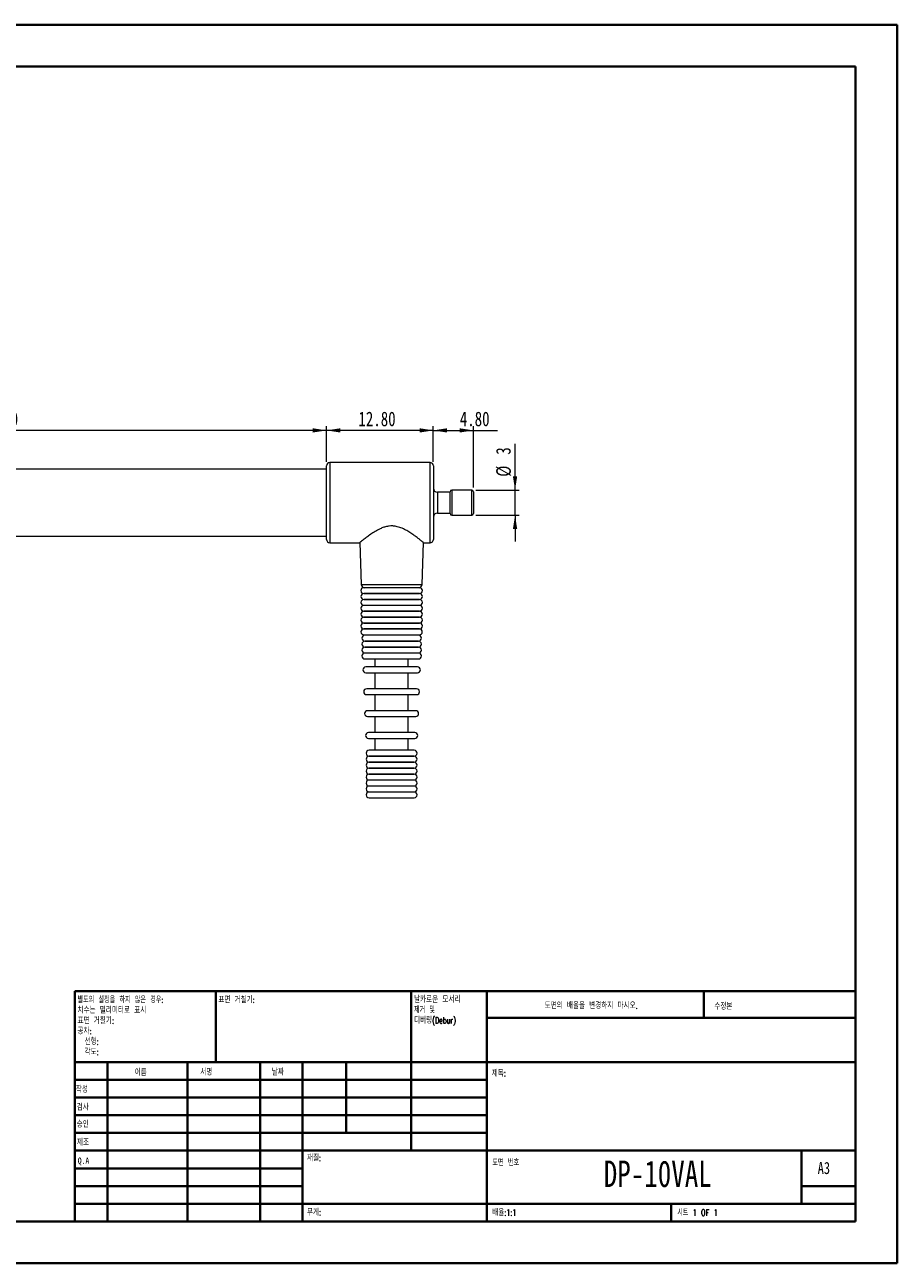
# Model space of a CAD drawing. Header units: millimetres. Extents: x 0 to 420, y 0 to 297.
# Tile 2 of 2: x 211 to 420, y 0 to 297. Entities that reach past the tile are written whole.
import ezdxf

# ---------------------------------------------------------------- set-up
doc = ezdxf.new("R2010")
doc.units = ezdxf.units.MM
doc.styles.add('SLDTEXTSTYLE0', font='TXT', dxfattribs={"width": 0.75})
doc.styles.add('SLDTEXTSTYLE1', font='TXT', dxfattribs={"width": 0.75, "bigfont": 'bigfont'})
doc.styles.add('SLDTEXTSTYLE2', font='TXT', dxfattribs={"width": 0.666667, "bigfont": 'bigfont'})
doc.styles.add('SLDTEXTSTYLE3', font='TXT', dxfattribs={"width": 0.7, "bigfont": 'bigfont'})
doc.styles.add('SLDTEXTSTYLE4', font='TXT', dxfattribs={"width": 0.6875, "bigfont": 'bigfont'})
doc.styles.add('SLDTEXTSTYLE5', font='TXT', dxfattribs={"width": 0.691176, "bigfont": 'bigfont'})
doc.dimstyles.new('SLDDIMSTYLE1', dxfattribs={"dimtxt": 3.5, "dimasz": 3.302, "dimexe": 0, "dimexo": 0.0625, "dimgap": 0.875, "dimtad": 1, "dimlfac": 0.5, "dimrnd": 1e-09, "dimzin": 4, "dimdsep": 46, "dimtxsty": 'SLDTEXTSTYLE0', "dimsah": 1, "dimcen": 0.09, "dimadec": 0, "dimazin": 1, "dimtfac": 1, "dimtofl": 0, "dimtmove": 0, "dimatfit": 3, "dimfxl": 0, "dimfrac": 2, "dimtolj": 1, "dimtzin": 12, "dimarcsym": 0})
doc.dimstyles.new('SLDDIMSTYLE2', dxfattribs={"dimtxt": 3.5, "dimasz": 3.302, "dimexe": 0, "dimexo": 0.0625, "dimgap": 0.875, "dimtad": 1, "dimlfac": 0.5, "dimrnd": 1e-09, "dimzin": 12, "dimdsep": 46, "dimtxsty": 'SLDTEXTSTYLE0', "dimsah": 1, "dimcen": 0.09, "dimadec": 0, "dimazin": 3, "dimtfac": 1, "dimtmove": 0, "dimatfit": 0, "dimfxl": 0, "dimfrac": 2, "dimtolj": 1, "dimtzin": 12, "dimarcsym": 0})

# ---------------------------------------------------------------- blocks, each defined once
blk = doc.blocks.new('SW_NOTE_0')
at = {"color": 0, "linetype": 'Continuous', "lineweight": 0, "char_height": 1.5, "attachment_point": 1}
for s, insert, style in [('날카로운 모서리', (0, 1.93), 'SLDTEXTSTYLE1'), ('제거 및', (0, -0.57), 'SLDTEXTSTYLE4'), ('디버링(Debur)', (0, -3.07), 'SLDTEXTSTYLE1')]:
    blk.add_mtext(s, dxfattribs=dict(at, insert=insert, style=style))
blk = doc.blocks.new('SW_NOTE_1')
at = {"color": 0, "linetype": 'Continuous', "lineweight": 0, "char_height": 1.5, "attachment_point": 1}
for s, insert, style in [('별도의 설정을 하지 않은 경우:', (0, 1.93), 'SLDTEXTSTYLE5'), ('표면 거칠기:', (0, -3.07), 'SLDTEXTSTYLE1'), ('치수는 밀리미터로 표시', (0, -0.57), 'SLDTEXTSTYLE1'), ('공차:', (0, -5.57), 'SLDTEXTSTYLE1'), ('선형:', (1.69, -8.07), 'SLDTEXTSTYLE1'), ('각도:', (1.69, -10.57), 'SLDTEXTSTYLE1')]:
    blk.add_mtext(s, dxfattribs=dict(at, insert=insert, style=style))
blk = doc.blocks.new('_D_1')
at = {"color": 7, "linetype": 'Continuous', "lineweight": 0}
for p, q in [((283.22, 192.41), (283.22, 200.94)), ((308.82, 199.94), (283.22, 199.94)), ((308.82, 192.41), (308.82, 200.94))]:
    blk.add_line(p, q, dxfattribs=at)
for points in [[(283.22, 199.94), (286.52, 199.43), (286.52, 200.45)], [(308.82, 199.94), (305.52, 200.45), (305.52, 199.43)]]:
    blk.add_solid(points, dxfattribs=at)
at = {"color": 7, "linetype": 'Continuous', "lineweight": 0, "insert": (290.85, 204.45), "char_height": 3.5, "attachment_point": 1, "style": 'SLDTEXTSTYLE0'}
blk.add_mtext('12.80', dxfattribs=at)
blk = doc.blocks.new('_D_2')
at = {"color": 7, "linetype": 'Continuous', "lineweight": 0}
for p, q in [((308.82, 192.41), (308.82, 200.94)), ((308.82, 199.94), (318.42, 199.94)), ((318.42, 186.21), (318.42, 200.94)), ((318.42, 199.94), (324.22, 199.94))]:
    blk.add_line(p, q, dxfattribs=at)
for points in [[(308.82, 199.94), (312.12, 199.43), (312.12, 200.45)], [(318.42, 199.94), (315.12, 200.45), (315.12, 199.43)]]:
    blk.add_solid(points, dxfattribs=at)
at = {"color": 7, "linetype": 'Continuous', "lineweight": 0, "insert": (315.17, 204.45), "char_height": 3.5, "attachment_point": 1, "style": 'SLDTEXTSTYLE0'}
blk.add_mtext('4.80', dxfattribs=at)
blk = doc.blocks.new('_D_4')
at = {"color": 7, "linetype": 'Continuous', "lineweight": 0}
for p, q in [((328.42, 185.61), (328.42, 196.7)), ((319.02, 185.61), (329.42, 185.61)), ((328.42, 179.61), (328.42, 185.61)), ((319.02, 179.61), (329.42, 179.61)), ((328.42, 179.61), (328.42, 173.26))]:
    blk.add_line(p, q, dxfattribs=at)
for points in [[(328.42, 185.61), (328.93, 188.91), (327.91, 188.91)], [(328.42, 179.61), (327.91, 176.31), (328.93, 176.31)]]:
    blk.add_solid(points, dxfattribs=at)
at = {"color": 7, "linetype": 'Continuous', "lineweight": 0, "char_height": 3.5, "attachment_point": 1, "rotation": 90, "style": 'SLDTEXTSTYLE0'}
for s, insert in [('3', (323.86, 194.11)), ('%%c', (323.91, 188.83))]:
    blk.add_mtext(s, dxfattribs=dict(at, insert=insert))
blk = doc.blocks.new('_D_5')
at = {"color": 7, "linetype": 'Continuous', "lineweight": 0}
for p, q in [((124.22, 188.61), (124.22, 200.94)), ((283.22, 199.94), (124.22, 199.94)), ((283.22, 192.41), (283.22, 200.94))]:
    blk.add_line(p, q, dxfattribs=at)
for points in [[(124.22, 199.94), (127.52, 199.43), (127.52, 200.45)], [(283.22, 199.94), (279.92, 200.45), (279.92, 199.43)]]:
    blk.add_solid(points, dxfattribs=at)
at = {"color": 7, "linetype": 'Continuous', "lineweight": 0, "insert": (200.31, 204.45), "char_height": 3.5, "attachment_point": 1, "style": 'SLDTEXTSTYLE0'}
blk.add_mtext('79.50', dxfattribs=at)

msp = doc.modelspace()

# ---------------------------------------------------------------- linework, layer by layer
at = {"color": 7, "linetype": 'Continuous', "lineweight": 40}
for p, q in [((0.079, 297.215), (420.079, 297.215)), ((420.079, 0.215), (420.079, 297.215)), ((25.079, 287.215), (410.079, 287.215)), ((410.079, 287.215), (410.079, 10.215)), ((222.879, 65.465), (410.079, 65.465)), ((222.879, 65.465), (222.879, 10.215)), ((256.679, 48.465), (256.679, 65.465)), ((303.479, 65.465), (303.479, 27.215)), ((321.679, 65.465), (321.679, 10.215)), ((373.679, 59.09), (373.679, 65.465)), ((410.079, 59.09), (321.679, 59.09)), ((410.079, 48.465), (222.879, 48.465)), ((230.679, 48.465), (230.679, 10.215)), ((249.87, 48.465), (249.87, 10.215)), ((267.278, 48.465), (267.278, 10.215)), ((277.479, 10.215), (277.479, 48.465)), ((287.879, 31.465), (287.879, 48.465)), ((321.679, 44.215), (222.879, 44.215)), ((321.679, 39.965), (222.879, 39.965)), ((321.679, 35.715), (222.879, 35.715)), ((321.679, 31.465), (222.879, 31.465)), ((277.479, 27.215), (222.879, 27.215)), ((277.479, 27.215), (410.079, 27.215)), ((397.079, 14.465), (397.079, 27.215)), ((277.479, 22.965), (222.879, 22.965)), ((277.479, 18.715), (222.879, 18.715)), ((410.079, 18.715), (397.079, 18.715)), ((222.879, 14.465), (410.079, 14.465)), ((365.879, 10.215), (365.879, 14.465)), ((25.079, 10.215), (410.079, 10.215)), ((0.079, 0.215), (420.079, 0.215))]:
    msp.add_line(p, q, dxfattribs=at)
at = {"color": 7, "linetype": 'Continuous', "lineweight": 15}
for p, q in [((283.223, 190.612), (141.223, 190.612)), ((283.223, 173.812), (283.223, 191.412)), ((308.023, 192.212), (284.023, 192.212)), ((308.823, 191.412), (308.823, 173.812)), ((312.823, 185.112), (309.823, 185.112)), ((312.823, 180.012), (312.823, 185.212)), ((318.023, 185.612), (313.223, 185.612)), ((318.423, 185.212), (318.423, 180.012)), ((309.823, 180.112), (312.823, 180.112)), ((313.223, 179.612), (318.023, 179.612)), ((141.223, 174.612), (283.223, 174.612)), ((284.023, 173.012), (291.165, 173.012)), ((291.158, 173.017), (291.508, 162.984)), ((306.137, 162.984), (306.488, 173.027)), ((306.469, 173.012), (308.023, 173.012)), ((305.523, 162.219), (292.123, 162.219)), ((292.123, 160.819), (305.523, 160.819)), ((305.516, 160.805), (292.129, 160.805)), ((293.323, 160.819), (293.323, 160.805)), ((304.323, 160.805), (304.323, 160.819)), ((292.129, 159.405), (305.516, 159.405)), ((305.51, 159.39), (292.136, 159.39)), ((292.136, 157.99), (305.51, 157.99)), ((305.503, 157.976), (292.143, 157.976)), ((293.323, 159.405), (293.323, 159.39)), ((293.323, 157.99), (293.323, 157.976)), ((304.323, 159.39), (304.323, 159.405)), ((304.323, 157.976), (304.323, 157.99)), ((292.143, 156.576), (305.503, 156.576)), ((305.496, 156.562), (292.149, 156.562)), ((292.149, 155.162), (305.496, 155.162)), ((305.49, 155.148), (292.156, 155.148)), ((293.323, 156.576), (293.323, 156.562)), ((293.323, 155.162), (293.323, 155.148)), ((304.323, 156.562), (304.323, 156.576)), ((304.323, 155.148), (304.323, 155.162)), ((292.156, 153.748), (305.49, 153.748)), ((305.483, 153.733), (292.162, 153.733)), ((292.162, 152.333), (305.483, 152.333)), ((305.477, 152.319), (292.169, 152.319)), ((293.323, 153.748), (293.323, 153.733)), ((293.323, 152.333), (293.323, 152.319)), ((304.323, 153.733), (304.323, 153.748)), ((304.323, 152.319), (304.323, 152.333)), ((292.169, 150.919), (305.477, 150.919)), ((305.273, 150.819), (292.373, 150.819)), ((292.373, 149.419), (305.273, 149.419)), ((305.273, 149.392), (292.373, 149.392)), ((294.823, 150.919), (294.823, 150.819)), ((294.823, 149.419), (294.823, 149.392)), ((302.823, 150.819), (302.823, 150.919)), ((302.823, 149.392), (302.823, 149.419)), ((292.373, 147.992), (305.273, 147.992)), ((305.273, 147.966), (292.373, 147.966)), ((292.373, 146.566), (305.273, 146.566)), ((305.273, 146.539), (292.373, 146.539)), ((294.823, 147.992), (294.823, 147.966)), ((294.823, 146.566), (294.823, 146.539)), ((302.823, 147.966), (302.823, 147.992)), ((302.823, 146.539), (302.823, 146.566)), ((292.373, 145.139), (305.273, 145.139)), ((305.023, 143.219), (292.623, 143.219)), ((294.823, 145.139), (294.823, 143.219)), ((302.823, 143.219), (302.823, 145.139)), ((292.623, 141.819), (305.023, 141.819)), ((294.823, 141.819), (294.823, 137.973)), ((302.823, 137.973), (302.823, 141.819)), ((304.809, 137.973), (292.836, 137.973)), ((292.836, 136.573), (304.809, 136.573)), ((294.823, 136.573), (294.823, 132.726)), ((302.823, 132.726), (302.823, 136.573)), ((304.596, 132.726), (293.049, 132.726)), ((293.049, 131.326), (304.596, 131.326)), ((294.823, 131.326), (294.823, 127.479)), ((302.823, 127.479), (302.823, 131.326)), ((304.383, 127.479), (293.263, 127.479)), ((293.263, 126.079), (304.383, 126.079)), ((294.823, 126.079), (294.823, 123.219)), ((302.823, 123.219), (302.823, 126.079)), ((304.243, 123.219), (293.403, 123.219)), ((293.403, 121.819), (304.243, 121.819)), ((304.243, 121.79), (293.403, 121.79)), ((293.403, 120.39), (304.243, 120.39)), ((304.243, 120.362), (293.403, 120.362)), ((293.403, 118.962), (304.243, 118.962)), ((304.243, 118.933), (293.403, 118.933)), ((293.403, 117.533), (304.243, 117.533)), ((304.243, 117.505), (293.403, 117.505)), ((293.403, 116.105), (304.243, 116.105)), ((304.243, 116.076), (293.403, 116.076)), ((293.403, 114.676), (304.243, 114.676)), ((304.243, 114.648), (293.403, 114.648)), ((293.403, 113.248), (304.243, 113.248)), ((304.243, 113.219), (293.403, 113.219)), ((293.403, 111.819), (304.243, 111.819))]:
    msp.add_line(p, q, dxfattribs=at)
at = {"color": 8, "linetype": 'Continuous', "lineweight": 15}
for p, q in [((284.023, 192.212), (284.023, 173.012)), ((308.023, 173.012), (308.023, 192.212)), ((309.823, 185.112), (309.823, 180.112)), ((313.223, 185.612), (313.223, 179.612)), ((318.023, 179.612), (318.023, 185.612)), ((291.508, 162.984), (298.823, 162.984)), ((298.823, 162.984), (306.137, 162.984))]:
    msp.add_line(p, q, dxfattribs=at)
at = {"color": 7, "linetype": 'Continuous', "lineweight": 15}
for centre, radius, start, end in [((284.023, 191.412), 0.8, 90, 180), ((308.023, 191.412), 0.8, 0, 90), ((309.823, 186.112), 1, 180, 270), ((313.223, 185.212), 0.4, 90, 180), ((318.023, 185.212), 0.4, 0, 90), ((309.823, 179.112), 1, 90, 180), ((313.223, 180.012), 0.4, 180, 270), ((318.023, 180.012), 0.4, 270, 0), ((284.023, 173.812), 0.8, 180, 270), ((308.023, 173.812), 0.8, 270, 0), ((292.123, 161.519), 0.7, 90, 270), ((292.129, 160.105), 0.7, 90, 270), ((292.308, 163.012), 0.8, 182, 262.31807), ((305.338, 163.012), 0.8, 277.68193, 358), ((305.516, 160.105), 0.7, 270, 90), ((305.523, 161.519), 0.7, 270, 90), ((292.136, 158.69), 0.7, 90, 270), ((292.143, 157.276), 0.7, 90, 270), ((305.503, 157.276), 0.7, 270, 90), ((305.51, 158.69), 0.7, 270, 90), ((292.149, 155.862), 0.7, 90, 270), ((292.156, 154.448), 0.7, 90, 270), ((305.49, 154.448), 0.7, 270, 90), ((305.496, 155.862), 0.7, 270, 90), ((292.162, 153.033), 0.7, 90, 270), ((292.169, 151.619), 0.7, 90, 270), ((305.477, 151.619), 0.7, 270, 90), ((305.483, 153.033), 0.7, 270, 90), ((292.373, 150.119), 0.7, 90, 270), ((292.373, 148.692), 0.7, 90, 270), ((305.273, 150.119), 0.7, 270, 90), ((305.273, 148.692), 0.7, 270, 90), ((292.373, 147.266), 0.7, 90, 270), ((292.373, 145.839), 0.7, 90, 270), ((305.273, 147.266), 0.7, 270, 90), ((305.273, 145.839), 0.7, 270, 90), ((292.623, 142.519), 0.7, 90, 270), ((305.023, 142.519), 0.7, 270, 90), ((292.836, 137.273), 0.7, 90, 270), ((304.809, 137.273), 0.7, 270, 90), ((293.049, 132.026), 0.7, 90, 270), ((304.596, 132.026), 0.7, 270, 90), ((293.263, 126.779), 0.7, 90, 270), ((304.383, 126.779), 0.7, 270, 90), ((293.403, 122.519), 0.7, 90, 270), ((293.403, 121.09), 0.7, 90, 270), ((304.243, 122.519), 0.7, 270, 90), ((304.243, 121.09), 0.7, 270, 90), ((293.403, 119.662), 0.7, 90, 270), ((293.403, 118.233), 0.7, 90, 270), ((304.243, 119.662), 0.7, 270, 90), ((304.243, 118.233), 0.7, 270, 90), ((293.403, 116.805), 0.7, 90, 270), ((293.403, 115.376), 0.7, 90, 270), ((304.243, 116.805), 0.7, 270, 90), ((304.243, 115.376), 0.7, 270, 90), ((293.403, 113.948), 0.7, 90, 270), ((293.403, 112.519), 0.7, 90, 270), ((304.243, 113.948), 0.7, 270, 90), ((304.243, 112.519), 0.7, 270, 90)]:
    msp.add_arc(centre, radius, start, end, dxfattribs=at)
msp.add_open_spline([(306.469, 173.027), (306.474, 173.023), (306.487, 173.012), (306.431, 173.058), (306.324, 173.146), (306.151, 173.287), (305.918, 173.474), (305.639, 173.696), (305.298, 173.963), (304.891, 174.273), (304.408, 174.632), (303.844, 175.032), (303.223, 175.441), (302.56, 175.85), (301.836, 176.245), (300.888, 176.654), (300.154, 176.879), (299.481, 176.987), (298.931, 177.034), (298.372, 177.016), (297.805, 176.931), (297.211, 176.797), (296.624, 176.596), (295.993, 176.322), (295.241, 175.944), (294.483, 175.485), (293.789, 175.021), (293.298, 174.675), (292.842, 174.339), (292.423, 174.021), (292.087, 173.759), (291.744, 173.488), (291.492, 173.285), (291.316, 173.141), (291.19, 173.038), (291.175, 173.026), (291.165, 173.018)], degree=3, knots=[0, 0, 0, 0, 0.0164754, 0.0385994, 0.0583, 0.098309, 0.118641, 0.1397559, 0.1825161, 0.204172, 0.2294314, 0.2805582, 0.3064461, 0.332163, 0.3842645, 0.4107612, 0.4583825, 0.4746075, 0.4903785, 0.5226007, 0.5390995, 0.5572501, 0.5942029, 0.6129864, 0.6414651, 0.6993906, 0.7288436, 0.7584062, 0.7881638, 0.8185995, 0.8493072, 0.8710831, 0.9152928, 0.9378041, 0.9595865, 1, 1, 1, 1], dxfattribs=at)

# ---------------------------------------------------------------- block references
at = {"color": 7, "linetype": 'Continuous', "lineweight": 0}
for name, p in [('SW_NOTE_1', (223.473, 62.202)), ('SW_NOTE_0', (304.188, 62.284))]:
    msp.add_blockref(name, p, dxfattribs=at)

# ---------------------------------------------------------------- texts
for s, insert, char_height, attachment_point, style in [('표면 거칠기:', (257.25, 64.134), 1.5, 1, 'SLDTEXTSTYLE1'), ('도면의 배율을 변경하지 마시오.', (335.493, 62.748), 1.5, 1, 'SLDTEXTSTYLE1'), ('수정본', (376.206, 62.55), 1.5, 1, 'SLDTEXTSTYLE1'), ('이름', (237.201, 46.716), 1.5, 1, 'SLDTEXTSTYLE1'), ('서명', (252.912, 46.777), 1.5, 1, 'SLDTEXTSTYLE1'), ('날짜', (270.094, 46.791), 1.5, 1, 'SLDTEXTSTYLE1'), ('제목:', (322.835, 46.493), 1.5, 1, 'SLDTEXTSTYLE1'), ('작성', (223.091, 42.644), 1.5, 1, 'SLDTEXTSTYLE1'), ('검사', (223.289, 38.369), 1.5, 1, 'SLDTEXTSTYLE1'), ('승인', (223.281, 34.279), 1.5, 1, 'SLDTEXTSTYLE1'), ('제조', (223.334, 29.948), 1.5, 1, 'SLDTEXTSTYLE1'), ('Q.A', (223.548, 25.564), 1.5, 1, 'SLDTEXTSTYLE0'), ('재질:', (278.525, 26.201), 1.5, 1, 'SLDTEXTSTYLE1'), ('도면 번호', (322.953, 25.083), 1.5, 1, 'SLDTEXTSTYLE3'), ('DP-10VAL', (362.644, 24.847), 6.35, 2, 'SLDTEXTSTYLE0'), ('A3', (401, 24.515), 2.9104, 1, 'SLDTEXTSTYLE0'), ('무게:', (278.497, 13.164), 1.4986, 1, 'SLDTEXTSTYLE1'), ('배율:1:1', (322.953, 13.115), 1.5, 1, 'SLDTEXTSTYLE1'), ('시트 1 OF 1', (367.357, 13.115), 1.5, 1, 'SLDTEXTSTYLE2')]:
    msp.add_mtext(s, dxfattribs=dict(at, insert=insert, char_height=char_height, attachment_point=attachment_point, style=style))

# ---------------------------------------------------------------- dimensions: what is measured, and where the dimension line sits
for base, p1, p2, picture, middle in [((124.223, 199.941), (283.223, 191.412), (124.223, 187.612), '_D_5', (206.124, 199.941)), ((283.223, 199.941), (308.823, 191.412), (283.223, 191.412), '_D_1', (296.666, 199.941)), ((318.423, 199.941), (308.823, 191.412), (318.423, 185.212), '_D_2', (319.692, 199.941))]:
    dim = msp.add_linear_dim(base=base, p1=p1, p2=p2, dimstyle='SLDDIMSTYLE1', dxfattribs=at)
    dim.commit()
    dim.dimension.update_dxf_attribs({"geometry": picture, "text_midpoint": middle, "dimtype": 160})
dim = msp.add_linear_dim(base=(328.423, 185.612), p1=(318.023, 179.612), p2=(318.023, 185.612), angle=90, text='%%c<>', dimstyle='SLDDIMSTYLE2', dxfattribs=at)
dim.commit()
dim.dimension.update_dxf_attribs({"geometry": '_D_4', "text_midpoint": (328.423, 192.764), "dimtype": 160})

doc.saveas('drawing.dxf')
